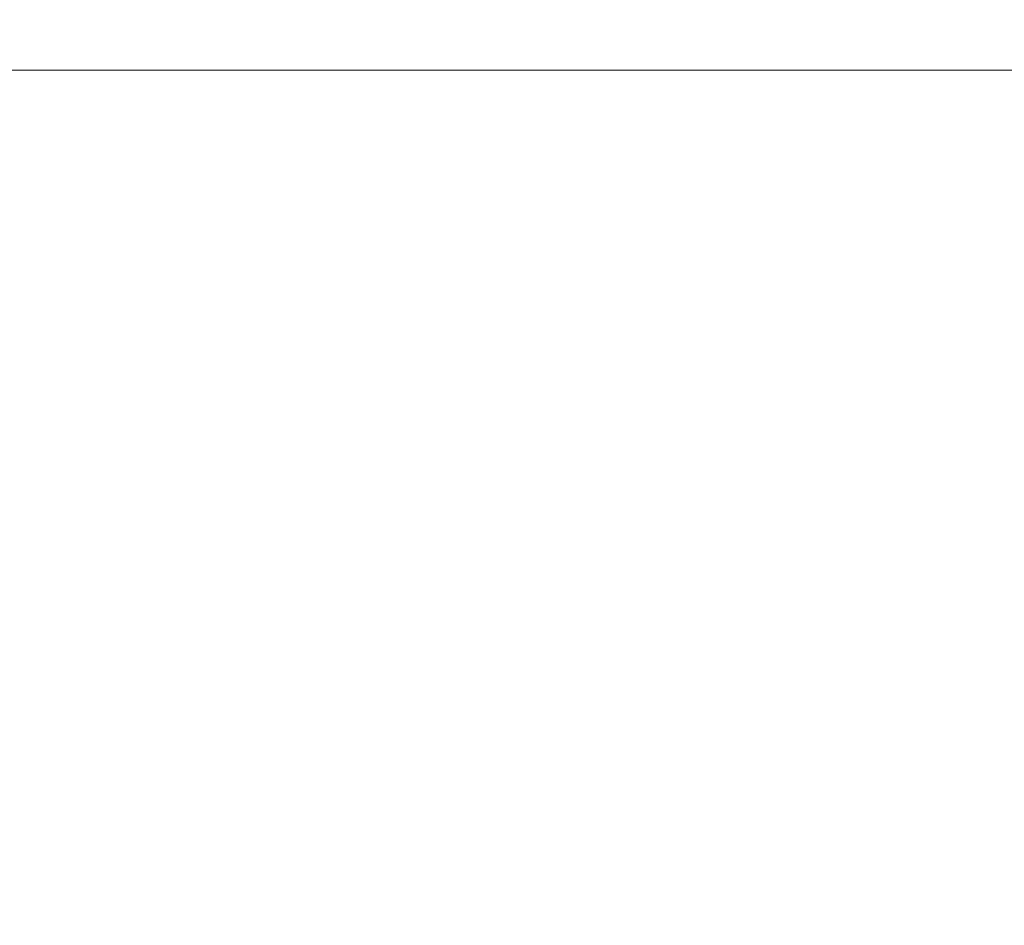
# Model space of a CAD drawing. Header units: millimetres. Extents: x -70 to 70, y -98 to 85.
# Tile 121 of 256: x -7.553 to -6.621, y -25.701 to -24.844. Entities that reach past the tile are written whole.
import ezdxf

# ---------------------------------------------------------------- set-up
doc = ezdxf.new("R2010")
doc.units = ezdxf.units.MM
doc.layers.add('M-520-M_DRAINAGE_FW', color=2, linetype='Continuous', lineweight=30)

# ---------------------------------------------------------------- blocks, each defined once
blk = doc.blocks.new('FFAS1621-608500ZC0 - Kastello Concealed Bath _ Shower Mixer without U-Box-4140-3D View 1')
at = {"layer": 'M-520-M_DRAINAGE_FW', "lineweight": 9}
mesh = blk.add_polyface(dxfattribs=at)
corners = [(-4.81489, -16.02609, 66.95101), (5.35201, -16.02609, 66.95101), (5.5429, -22.41575, 66.81771), (5.08363, -20.71188, 66.85326), (4.36321, -19.13438, 66.88617), (3.33456, -17.73966, 66.91527), (1.94654, -16.68968, 66.93717), (0.26856, -16.27922, 66.94573), (-1.40942, -16.68968, 66.93717), (-2.79744, -17.73966, 66.91527), (-3.82609, -19.13438, 66.88617), (-4.54651, -20.71188, 66.85326), (-5.00578, -22.41575, 66.81771), (7.80294, -98.06706, 65.23955), (-7.26581, -98.06706, 65.23955), (-5.12707, -26.47587, 66.73302), (-4.82306, -28.03127, 66.70057), (-4.31723, -29.49705, 66.66999), (-3.56144, -30.88922, 66.64095), (-2.54836, -32.07379, 66.61624), (-1.24911, -32.9305, 66.59837), (0.26856, -33.25536, 66.59159), (1.78624, -32.9305, 66.59837), (3.08548, -32.07379, 66.61624), (4.09856, -30.88922, 66.64095), (4.85435, -29.49705, 66.66999), (5.36018, -28.03127, 66.70057), (5.66419, -26.47587, 66.73302)]
mesh.append_faces([[corners[k] for k in face] for face in [(5, 1, 4), (9, 0, 8), (22, 13, 21), (26, 13, 25), (19, 14, 18), (17, 14, 16)]], dxfattribs={"vtx0": -1, "vtx1": -1})
mesh.append_faces([[corners[k] for k in face] for face in [(1, 5, 6), (1, 6, 7), (0, 9, 10), (7, 0, 1), (13, 22, 23), (13, 23, 24), (14, 19, 20), (21, 13, 14)]], dxfattribs={"vtx0": -1, "vtx2": -1})
mesh.append_faces([[corners[k] for k in face] for face in [(2, 3, 1), (15, 16, 14)]], dxfattribs={"vtx1": -1})
mesh.append_faces([[corners[k] for k in face] for face in [(3, 4, 1), (10, 11, 0), (7, 8, 0), (24, 25, 13), (20, 21, 14), (17, 18, 14)]], dxfattribs={"vtx1": -1, "vtx2": -1})
mesh.append_faces([[corners[k] for k in face] for face in [(11, 12, 0), (26, 27, 13)]], dxfattribs={"vtx2": -1})
mesh = blk.add_polyface(dxfattribs=at)
corners = [(5.35201, -16.02609, 73.54104), (-4.81489, -16.02609, 73.54104), (-7.26581, -98.06706, 81.9958), (7.80294, -98.06706, 81.9958)]
mesh.append_faces([[corners[k] for k in face] for face in [(1, 2, 3, 0)]])
mesh = blk.add_polyface(dxfattribs=at)
corners = [(20.66394, -18.01704, -49.02098), (-20.66394, -18.01704, -49.02098), (-8.16394, -24.89204, -33), (8.16394, -24.89204, -33)]
mesh.append_faces([[corners[k] for k in face] for face in [(2, 3, 0, 1)]])
mesh = blk.add_polyface(dxfattribs=at)
corners = [(8.16394, -38.075, -33), (13.87233, -34.77926, -33), (13.87233, -28.18778, -33), (8.16394, -24.89204, -33), (-8.16394, -24.89204, -33), (-13.87233, -28.18778, -33), (-13.87233, -34.77926, -33), (-8.16394, -38.075, -33)]
mesh.append_faces([[corners[k] for k in face] for face in [(0, 3, 4, 7)]], dxfattribs={"vtx0": -1, "vtx2": -1})
mesh.append_faces([[corners[k] for k in face] for face in [(1, 2, 3, 0)]], dxfattribs={"vtx2": -1})
mesh.append_faces([[corners[k] for k in face] for face in [(4, 5, 6, 7)]], dxfattribs={"vtx3": -1})

msp = doc.modelspace()

# ---------------------------------------------------------------- block references
at = {"layer": 'M-520-M_DRAINAGE_FW', "lineweight": 9}
msp.add_blockref('FFAS1621-608500ZC0 - Kastello Concealed Bath _ Shower Mixer without U-Box-4140-3D View 1', (0, 0), dxfattribs=at)

doc.saveas('drawing.dxf')
